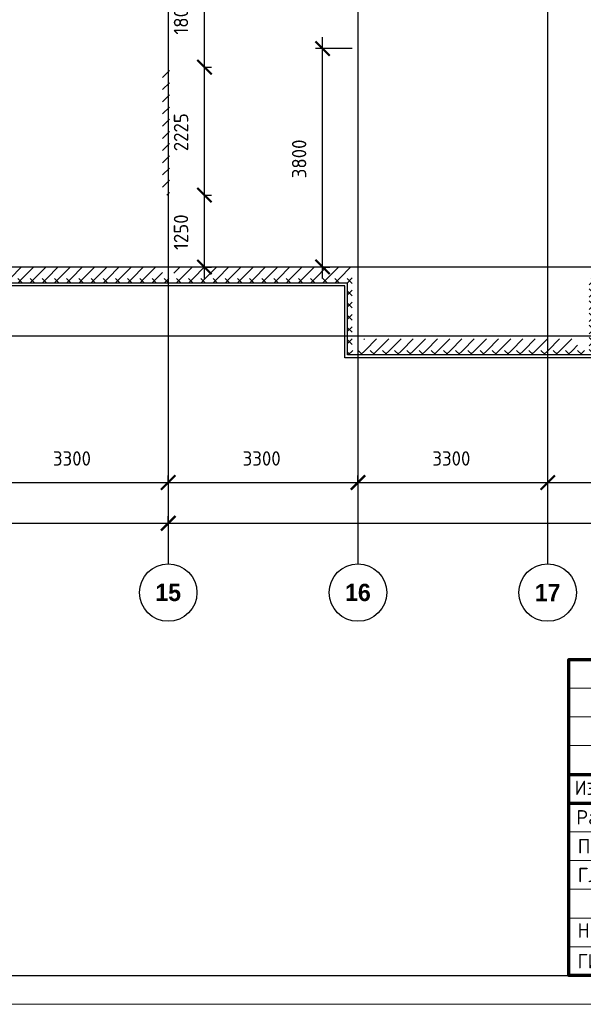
# Model space of a CAD drawing. Header units: millimetres. Extents: x 130535 to 3472113, y -52734 to 121434.
# Tile 11 of 100: x 269484 to 279288, y -52734 to -35607. Entities that reach past the tile are written whole.
import ezdxf
from ezdxf.enums import TextEntityAlignment as Align

# ---------------------------------------------------------------- set-up
doc = ezdxf.new("R2010")
doc.units = ezdxf.units.MM
doc.linetypes.add('______5', pattern=[1.1, 0.8, -0.1, 0.1, -0.1])
doc.linetypes.add('DASHDOT_axis', pattern=[24, 20, -1.5, 1, -1.5])
doc.layers.get('DEFPOINTS').update_dxf_attribs({"color": 1, "lineweight": 0})
for name, color, linetype, lineweight in [('0.15', 252, 'Continuous', 15), ('Standard', 7, 'Continuous', 25), ('Выноски', 20, 'Continuous', 20), ('Общий01', 7, 'Continuous', 13), ('Оси', 40, '______5', 18), ('Размерная линия_ общее', 7, 'Continuous', 18), ('РАЗМЕРЫ', 1, 'Continuous', 9), ('Рамка', 7, 'Continuous', 70), ('Текст', 7, 'Continuous', 25), ('ТОНКИЕ', 7, 'Continuous', 9)]:
    doc.layers.add(name, color=color, linetype=linetype, lineweight=lineweight)
doc.layers.add('Стена_ бетон не несущ.', color=7, linetype='Continuous', lineweight=35, true_color=0xb4b496)
doc.layers.add('Стена_ бетон несущ.', color=7, linetype='Continuous', lineweight=70, true_color=0xb4b496)
doc.layers.add('ТОЛСТЫЕ_ОСНОВНЫЕ', color=6, linetype='Continuous')
doc.styles.add('Century Gothic', font='GOTHIC.TTF')
doc.styles.add('GOST-2.304_Type-B', font='GOST_Common.ttf')
doc.styles.add('ГОСТ', font='isocpeur.TTF')
doc.dimstyles.new('СПДС', dxfattribs={"dimscale": 100, "dimtxt": 2.5, "dimasz": 2.5, "dimexe": 1.25, "dimexo": 0, "dimtad": 1, "dimdec": 0, "dimtxsty": 'GOST-2.304_Type-B', "dimblk": 'ARCHTICK', "dimcen": 2.5, "dimdle": 2, "dimadec": 0, "dimazin": 2, "dimtfac": 0.75, "dimtdec": 0, "dimtmove": 1, "dimatfit": 3, "dimfxl": 1, "dimtolj": 1, "dimarcsym": 1})
pattern_1 = [(45, (387224.73, -49905.4), (-212.132, 212.132), []), (45, (387118.66, -49799.32), (-212.132, 212.132), [])]

# ---------------------------------------------------------------- blocks, each defined once
blk = doc.blocks.new('СЛОЖНЫЙ_ОБЪЕКТ_0')
at = {"layer": 'Standard', "color": 7, "linetype": 'Continuous', "lineweight": 25}
for points, start_tangent, end_tangent in [([(-5.888, 1.589), (-5.939, 1.691), (-5.972, 1.691), (-6.022, 1.617), (-6.064, 1.496), (-6.076, 1.414), (-6.076, 1.373), (-6.09, 1.219), (-6.071, 1.071), (-6.041, 1.003), (-6.009, 0.988), (-5.985, 1.012), (-5.95, 1.047), (-5.922, 1.075), (-5.915, 1.097), (-5.843, 1.207), (-5.798, 1.324), (-5.779, 1.438), (-5.77, 1.604), (-5.809, 1.746), (-5.833, 1.77), (-5.864, 1.752), (-5.885, 1.721), (-5.913, 1.566), (-5.919, 1.492), (-5.925, 1.334), (-5.906, 1.223), (-5.871, 1.161), (-5.807, 1.124), (-5.751, 1.203), (-5.713, 1.262), (-5.692, 1.316), (-5.66, 1.414), (-5.641, 1.525), (-5.625, 1.661), (-5.641, 1.808), (-5.657, 1.824), (-5.667, 1.824), (-5.695, 1.763), (-5.714, 1.672), (-5.725, 1.541), (-5.722, 1.421), (-5.665, 1.291), (-5.617, 1.276), (-5.55, 1.31), (-5.459, 1.426), (-5.4, 1.599), (-5.374, 1.864), (-5.388, 1.981), (-5.406, 1.999), (-5.432, 1.973), (-5.463, 1.934), (-5.509, 1.789), (-5.527, 1.661), (-5.508, 1.54), (-5.457, 1.473), (-5.411, 1.463), (-5.347, 1.501), (-5.271, 1.621), (-5.193, 1.738), (-5.143, 1.879), (-5.113, 2.032), (-5.113, 2.111), (-5.121, 2.138), (-5.14, 2.12), (-5.169, 2.039), (-5.206, 1.924), (-5.241, 1.787), (-5.254, 1.679), (-5.254, 1.582), (-5.237, 1.516), (-5.219, 1.498), (-5.191, 1.482), (-5.154, 1.519), (-5.086, 1.578), (-4.953, 1.776), (-4.759, 2.173), (-4.667, 2.981), (-4.667, 3.227), (-4.687, 3.262), (-4.715, 3.262), (-4.742, 3.235), (-4.777, 3.18), (-4.872, 2.956), (-4.891, 2.749), (-4.921, 2.579), (-4.956, 2.444), (-5.001, 2.097), (-5.045, 1.672), (-5.064, 1.441), (-5.075, 1.334), (-5.055, 1.102), (-5.04, 0.878), (-5.04, 0.777), (-5.052, 0.744), (-5.068, 0.75), (-5.077, 0.776), (-5.092, 0.804), (-5.084, 1.076), (-4.938, 1.346), (-4.909, 1.375), (-4.851, 1.355), (-4.78, 1.355), (-4.616, 1.413)], (-0.169301, 0.985564), (0.921845, 0.387559)), ([(-6.577, 1.472), (-6.789, 1.26), (-6.973, 1.076), (-7.024, 0.851), (-7.024, 0.746), (-6.996, 0.632), (-6.845, 0.434), (-6.702, 0.33), (-6.548, 0.258), (-6.432, 0.258), (-6.35, 0.355), (-6.314, 0.52), (-6.284, 0.767), (-6.284, 1.007), (-6.298, 1.279), (-6.31, 1.543), (-6.302, 2.038), (-6.285, 2.303), (-6.246, 2.371), (-6.174, 2.3), (-6.144, 2.003), (-6.194, 1.851)], (-0.677851, -0.735199), (-0.339746, -0.940517)), ([(-6.181, 2.142), (-6.172, 1.967), (-6.172, 1.841), (-6.18, 1.7), (-6.18, 1.412), (-6.17, 1.216), (-6.17, 1.117), (-6.148, 0.957), (-6.119, 0.827)], (0.06248, -0.998046), (0.223108, -0.974794)), ([(-6.329, 1.089), (-6.3, 1.083), (-6.267, 1.081), (-6.233, 1.097), (-6.195, 1.113), (-6.161, 1.123), (-6.143, 1.143), (-6.118, 1.168)], (0.983291, -0.18204), (0.7365, 0.676437))]:
    blk.add_spline(points, degree=3, dxfattribs=dict(at, start_tangent=start_tangent, end_tangent=end_tangent))
blk = doc.blocks.new('Роспись')
at = {"layer": 'Текст', "color": 4}
blk.add_lwpolyline([(4.18, 0.67), (6.68, 5.03), (5.62, 0.66)], dxfattribs=at)
for points in [[(7.11, 5.14), (7.17, 2.59), (9.02, 5.2), (8.57, 4.35), (6.55, -0.29), (0.19, 1.88), (9.09, 2.02)], [(11.23, 1.12), (12.72, 3.08), (13.28, 5.66), (11.96, 0.97)], [(9.09, 2.02), (9.4, 1.96), (6.15, 0.84), (8.42, 0.77), (8.9, 0.77)], [(8.9, 0.77), (8.97, 0.64), (9.94, 1.16)], [(9.94, 1.16), (9.82, 0.79), (10.85, 0.93)], [(10.85, 0.93), (11.13, 1.44), (11.23, 1.11), (10.92, 0.57), (10.85, 0.93)], [(11.23, 1.12), (11.03, 1.05), (10.98, 1.33), (11.05, 1.41)], [(11.96, 0.97), (12.16, 0.71), (12.34, 1.19), (12.03, 1.14), (11.96, 0.97)]]:
    blk.add_spline(points, degree=3, dxfattribs=at)
blk = doc.blocks.new('11')
at = {"layer": 'Выноски'}
for p, q in [((47989, 66781), (48016, 66806)), ((48016, 66806), (48038, 66823)), ((48038, 66823), (48060, 66786)), ((47885, 66608), (47944, 66700)), ((47944, 66700), (47962, 66737)), ((47962, 66737), (47989, 66781)), ((48060, 66786), (48058, 66769))]:
    blk.add_line(p, q, dxfattribs=at)
blk.add_lwpolyline([(47863, 66761), (47937, 66865), (47843, 66458), (47885, 66564), (47905, 66616), (47954, 66628), (47979, 66606), (47957, 66539), (47937, 66487), (47947, 66458), (47991, 66470), (48051, 66611), (48041, 66569), (48023, 66505), (48023, 66448), (48065, 66448), (48090, 66529), (48110, 66608), (48043, 66369), (47972, 66275), (47954, 66344), (47991, 66389), (48078, 66431), (48142, 66470), (48154, 66441), (48204, 66512), (48246, 66606), (48209, 66455), (48204, 66418), (48295, 66574), (48265, 66463), (48265, 66455), (48312, 66453), (48342, 66529), (48347, 66584), (48337, 66465), (48349, 66453), (48401, 66569), (48443, 66616), (48461, 66678), (48466, 66727), (48436, 66811), (48399, 66754), (48399, 66618), (48389, 66549), (48374, 66507), (48416, 66564), (48441, 66576), (48451, 66524), (48433, 66482), (48419, 66453), (48424, 66428), (48458, 66421)], dxfattribs=at)
blk = doc.blocks.new('A$Cd09756da')
h = blk.add_hatch(color=0)
h.paths.add_polyline_path([(-3363, 1089), (-3590, 1089), (-3962, 809), (-3962, 1089), (-4120, 1089), (-4120, 417), (-3962, 417), (-3962, 712), (-3560, 417), (-3308, 417), (-3809, 772)])
h.paths.add_polyline_path([(-3080, 963), (-2635, 963), (-2635, 417), (-2478, 417), (-2478, 1089), (-2645, 1089), (-3236, 1089), (-3236, 930), (-3236, 417), (-3080, 417)])
h.paths.add_polyline_path([(-1340, 1093), (-1498, 1093), (-1498, 420), (-1340, 420), (-1340, 716), (-938, 420), (-686, 420), (-1187, 776), (-741, 1093), (-968, 1093), (-1340, 813)])
at = {"true_color": 0x5f007f}
blk.add_hatch(color=206, dxfattribs=at).paths.add_polyline_path([(-1629, 1018), (-1631, 1026), (-1634, 1032), (-1638, 1038), (-1641, 1044), (-1644, 1049), (-1649, 1054), (-1653, 1059), (-1657, 1063), (-1662, 1066), (-1668, 1071), (-1674, 1074), (-1681, 1077), (-1688, 1079), (-1696, 1082), (-1703, 1084), (-1721, 1088), (-1741, 1091), (-1762, 1092), (-1786, 1093), (-2187, 1093), (-2210, 1092), (-2231, 1091), (-2251, 1088), (-2268, 1084), (-2276, 1082), (-2284, 1079), (-2291, 1077), (-2297, 1073), (-2303, 1071), (-2310, 1066), (-2315, 1063), (-2319, 1059), (-2323, 1054), (-2327, 1049), (-2331, 1044), (-2335, 1038), (-2337, 1032), (-2340, 1025), (-2343, 1018), (-2345, 1010), (-2348, 994), (-2351, 976), (-2353, 956), (-2353, 934), (-2353, 580), (-2353, 557), (-2351, 537), (-2348, 519), (-2345, 502), (-2343, 495), (-2340, 488), (-2337, 481), (-2335, 474), (-2331, 469), (-2327, 463), (-2323, 459), (-2319, 454), (-2315, 450), (-2309, 446), (-2303, 443), (-2297, 439), (-2291, 436), (-2283, 434), (-2276, 431), (-2268, 429), (-2251, 425), (-2231, 423), (-2209, 421), (-2187, 420), (-1786, 420), (-1762, 421), (-1741, 422), (-1721, 425), (-1704, 428), (-1696, 431), (-1688, 433), (-1681, 436), (-1674, 439), (-1668, 442), (-1662, 446), (-1657, 450), (-1653, 454), (-1649, 458), (-1644, 463), (-1641, 468), (-1638, 474), (-1634, 481), (-1631, 487), (-1629, 495), (-1626, 502), (-1623, 519), (-1620, 537), (-1619, 557), (-1618, 580), (-1618, 691), (-1775, 691), (-1775, 600), (-1775, 594), (-1776, 588), (-1777, 582), (-1779, 577), (-1781, 572), (-1783, 568), (-1786, 564), (-1789, 560), (-1792, 557), (-1797, 554), (-1801, 552), (-1806, 550), (-1811, 548), (-1817, 548), (-1824, 547), (-1830, 546), (-2153, 546), (-2159, 547), (-2164, 548), (-2168, 550), (-2172, 552), (-2176, 555), (-2180, 557), (-2183, 561), (-2186, 565), (-2189, 569), (-2191, 573), (-2193, 578), (-2194, 583), (-2196, 593), (-2197, 602), (-2197, 925), (-2197, 931), (-2196, 936), (-2195, 941), (-2193, 946), (-2192, 950), (-2190, 954), (-2187, 957), (-2185, 961), (-2181, 963), (-2178, 966), (-2173, 968), (-2169, 970), (-2164, 971), (-2160, 972), (-2154, 972), (-2149, 972), (-1830, 972), (-1824, 972), (-1817, 972), (-1812, 970), (-1807, 969), (-1802, 967), (-1797, 965), (-1793, 961), (-1790, 958), (-1786, 954), (-1783, 950), (-1781, 946), (-1779, 941), (-1777, 936), (-1776, 931), (-1775, 925), (-1775, 918), (-1775, 844), (-1618, 844), (-1618, 934), (-1619, 956), (-1620, 976), (-1623, 994), (-1627, 1010)])
at = {"color": 0, "lineweight": 0}
for points in [[(-4120, 417), (-4120, 1089), (-3962, 1089), (-3962, 809), (-3590, 1089), (-3363, 1089), (-3809, 772), (-3308, 417), (-3560, 417), (-3962, 712), (-3962, 417), (-4120, 417)], [(-3080, 417), (-3080, 963), (-2635, 963), (-2635, 417), (-2478, 417), (-2478, 1089), (-2645, 1089), (-3236, 1089), (-3236, 930), (-3236, 417), (-3080, 417)], [(-1498, 420), (-1498, 1093), (-1340, 1093), (-1340, 813), (-968, 1093), (-741, 1093), (-1187, 776), (-686, 420), (-938, 420), (-1340, 716), (-1340, 420), (-1498, 420)]]:
    blk.add_lwpolyline(points, close=True, dxfattribs=at)
at = {"lineweight": 35}
blk.add_lwpolyline([(-13508, 523), (-13547, 578), (-13600, 632), (-13677, 670), (-13759, 693), (-13818, 702), (-13912, 702), (-14016, 676), (-14099, 633), (-14147, 575), (-14180, 499), (-14196, 424), (-14178, 345), (-14125, 271), (-14070, 216), (-14013, 165), (-13943, 121), (-13865, 83), (-13793, 64), (-13740, 64), (-13666, 78), (-13601, 136), (-13593, 202), (-13604, 266), (-13651, 344), (-13699, 405), (-13737, 443), (-13779, 503), (-13800, 532), (-13813, 569), (-13820, 591), (-13820, 601), (-13802, 592), (-13787, 577), (-13771, 554), (-13766, 528), (-13766, 443), (-13775, 355), (-13799, 285), (-13814, 219), (-13841, 149)], dxfattribs=at)
at = {"layer": 'Рамка'}
for p, q in [((-17500, 3000), (-17500, 5500)), ((-16500, 0), (-16500, 5500)), ((-15500, 3000), (-15500, 5500)), ((-14500, 0), (-14500, 5500)), ((-14500, 5500), (-14500, 0)), ((-13000, 5500), (-13000, 0)), ((-13000, 0), (-13000, 5500)), ((-12000, 5500), (-12000, 0)), ((-12000, 4500), (0, 4500)), ((-18500, 3500), (-12000, 3500)), ((-18500, 3000), (0, 3000)), ((-5000, 3000), (-5000, 0)), ((-3500, 3000), (-3500, 1500)), ((-2000, 3000), (-2000, 1500)), ((-5000, 2500), (0, 2500)), ((-5000, 2500), (0, 2500)), ((-12000, 1500), (0, 1500))]:
    blk.add_line(p, q, dxfattribs=at)
at = {"layer": 'Рамка', "lineweight": 15}
for p, q in [((-18500, 5000), (-12000, 5000)), ((-18500, 4500), (-12000, 4500)), ((-18500, 4000), (-12000, 4000)), ((-18500, 2500), (-12000, 2500)), ((-18500, 2000), (-12000, 2000)), ((-18500, 1500), (-12000, 1500)), ((-18500, 1000), (-12000, 1000)), ((-18500, 500), (-12000, 500))]:
    blk.add_line(p, q, dxfattribs=at)
at = {"layer": 'Рамка'}
blk.add_lwpolyline([(0, 0), (-18500, 0), (-18500, 5500), (0, 5500)], close=True, dxfattribs=at)
at = {"color": 18, "true_color": 0x000000, "xscale": 100, "yscale": 100, "zscale": 100}
for p in [(-14508, 2045), (-14508, 1545)]:
    blk.add_blockref('Роспись', p, dxfattribs=at)
at = {"layer": '0.15', "xscale": 462, "yscale": 462, "zscale": 462, "rotation": 339.9822667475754}
blk.add_blockref('СЛОЖНЫЙ_ОБЪЕКТ_0', (-11452, -669), dxfattribs=at)
at = {"layer": 'Выноски'}
blk.add_blockref('11', (-62024, -63871), dxfattribs=at)
at = {"color": 7, "style": 'ГОСТ'}
for s, p in [('Разраб', (-18371, 2627)), ('.', (-17258, 2627))]:
    blk.add_text(s, height=250, dxfattribs=at).set_placement(p)
at = {"layer": 'РАЗМЕРЫ', "color": 7, "char_height": 250, "attachment_point": 4, "style": 'ГОСТ'}
for s, insert in [('{\\C256;Куликов}', (-16371, 2734)), ('Пров.', (-18346, 2215)), ('Углов', (-16371, 2234)), ('Гл. спец.', (-18346, 1715)), ('Углов', (-16371, 1734))]:
    blk.add_mtext_dynamic_manual_height_columns(s, width=2000, gutter_width=1250, heights=[0], dxfattribs=dict(at, insert=insert))
at = {"layer": 'РАЗМЕРЫ', "color": 7, "linetype": 'Continuous', "char_height": 250, "width": 2000, "attachment_point": 4, "style": 'GOST-2.304_Type-B'}
for s, insert in [(' Н.  контр.', (-18500, 750)), (' Михалицын', (-16500, 750)), (' ГИП', (-18500, 250)), ('Патрушев', (-16394, 255))]:
    blk.add_mtext(s, dxfattribs=dict(at, insert=insert))
at = {"layer": 'Текст', "color": 7, "style": 'ГОСТ'}
blk.add_text('23-16-КЖ8.2', height=500, dxfattribs=at).set_placement((-6003, 5019), align=Align.MIDDLE_CENTER)
at = {"layer": 'Текст', "color": 7, "style": 'GOST-2.304_Type-B'}
for s, p in [('Изм.', (-18400, 3141)), ('Кол.уч.', (-17490, 3143)), ('Лист', (-16298, 3139)), ('N док.', (-15435, 3141)), ('Подпись', (-14340, 3127)), ('Дата', (-12920, 3127)), ('Стадия', (-4850, 2640)), ('Лист', (-3100, 2640)), ('Листов', (-1508, 2640)), ('Р', (-4328, 1863))]:
    blk.add_text(s, height=250, dxfattribs=at).set_placement(p)
at = {"layer": 'Текст', "color": 7, "linetype": 'Continuous', "lineweight": 0, "char_height": 250, "attachment_point": 5, "style": 'GOST-2.304_Type-B'}
for s, insert, width in [('Многоквартирный жилой дом по адресу:\\PМосковская область, городской округ Звенигород, район "Восточный", микрорайон 2', (-6000, 3750), 12000), ('Корпус 2', (-8500, 2250), 7000)]:
    blk.add_mtext(s, dxfattribs=dict(at, insert=insert, width=width))
blk = doc.blocks.new('*U26')
at = {"layer": 'ТОЛСТЫЕ_ОСНОВНЫЕ', "color": 6}
blk.add_lwpolyline([(20, 5), (836, 5), (836, 589), (20, 589)], close=True, dxfattribs=at)
at = {"layer": 'ТОНКИЕ'}
blk.add_lwpolyline([(0, 0), (841, 0), (841, 594), (0, 594)], close=True, dxfattribs=at)
blk = doc.blocks.new('_ArchTick')
at = {"color": 0, "linetype": 'ByBlock', "const_width": 0.15}
blk.add_lwpolyline([(-0.5, -0.5), (0.5, 0.5)], dxfattribs=at)
blk = doc.blocks.new('*D160')
at = {"layer": 'DEFPOINTS', "color": 0, "linetype": 'Continuous', "lineweight": 0, "transparency": 16777216}
for p in [(274753, -36109), (275268, -36109), (274753, -39909)]:
    blk.add_point(p, dxfattribs=at)
at = {"layer": 'Размерная линия_ общее', "color": 0, "linetype": 'Continuous', "lineweight": -2, "transparency": 16777216}
for p, q in [((274753, -40109), (274753, -35909)), ((275268, -36109), (274628, -36109)), ((274753, -39909), (274878, -39909))]:
    blk.add_line(p, q, dxfattribs=at)
at = {"layer": 'Размерная линия_ общее', "color": 0, "linetype": 'Continuous', "lineweight": -2, "transparency": 16777216, "xscale": 250, "yscale": 250, "zscale": 250}
for p, rotation in [((274753, -36109), 90), ((274753, -39909), 270)]:
    blk.add_blockref('_ArchTick', p, dxfattribs=dict(at, rotation=rotation))
at = {"layer": 'Размерная линия_ общее', "color": 0, "linetype": 'Continuous', "lineweight": 13, "transparency": 16777216, "insert": (274345, -38028), "char_height": 250, "width": 65.43, "attachment_point": 5, "rotation": 90, "style": 'GOST-2.304_Type-B'}
blk.add_mtext('\\A1;3800', dxfattribs=at)
blk = doc.blocks.new('*D164')
at = {"layer": 'DEFPOINTS', "color": 0, "linetype": 'Continuous', "lineweight": 0, "transparency": 16777216}
for p in [(272698, -38659), (272698, -38659), (272698, -39909)]:
    blk.add_point(p, dxfattribs=at)
at = {"layer": 'Размерная линия_ общее', "color": 0, "linetype": 'Continuous', "lineweight": -2, "transparency": 16777216}
for p, q in [((272698, -40109), (272698, -38459)), ((272698, -38659), (272823, -38659)), ((272698, -39909), (272823, -39909))]:
    blk.add_line(p, q, dxfattribs=at)
at = {"layer": 'Размерная линия_ общее', "color": 0, "linetype": 'Continuous', "lineweight": -2, "transparency": 16777216, "xscale": 250, "yscale": 250, "zscale": 250}
for p, rotation in [((272698, -38659), 90), ((272698, -39909), 270)]:
    blk.add_blockref('_ArchTick', p, dxfattribs=dict(at, rotation=rotation))
at = {"layer": 'Размерная линия_ общее', "color": 0, "linetype": 'Continuous', "lineweight": 13, "transparency": 16777216, "insert": (272290, -39303), "char_height": 250, "width": 65.43, "attachment_point": 5, "rotation": 90, "style": 'GOST-2.304_Type-B'}
blk.add_mtext('\\A1;1250', dxfattribs=at)
blk = doc.blocks.new('*D165')
at = {"layer": 'DEFPOINTS', "color": 0, "linetype": 'Continuous', "lineweight": 0, "transparency": 16777216}
for p in [(272698, -36434), (272698, -36434), (272698, -38659)]:
    blk.add_point(p, dxfattribs=at)
at = {"layer": 'Размерная линия_ общее', "color": 0, "linetype": 'Continuous', "lineweight": -2, "transparency": 16777216}
for p, q in [((272698, -38859), (272698, -36234)), ((272698, -36434), (272823, -36434)), ((272698, -38659), (272823, -38659))]:
    blk.add_line(p, q, dxfattribs=at)
at = {"layer": 'Размерная линия_ общее', "color": 0, "linetype": 'Continuous', "lineweight": -2, "transparency": 16777216, "xscale": 250, "yscale": 250, "zscale": 250}
for p, rotation in [((272698, -36434), 90), ((272698, -38659), 270)]:
    blk.add_blockref('_ArchTick', p, dxfattribs=dict(at, rotation=rotation))
at = {"layer": 'Размерная линия_ общее', "color": 0, "linetype": 'Continuous', "lineweight": 13, "transparency": 16777216, "insert": (272290, -37564), "char_height": 250, "width": 65.43, "attachment_point": 5, "rotation": 90, "style": 'GOST-2.304_Type-B'}
blk.add_mtext('\\A1;2225', dxfattribs=at)
blk = doc.blocks.new('*D166')
at = {"layer": 'DEFPOINTS', "color": 0, "linetype": 'Continuous', "lineweight": 0, "transparency": 16777216}
for p in [(272698, -34634), (272698, -34634), (272698, -36434)]:
    blk.add_point(p, dxfattribs=at)
at = {"layer": 'Размерная линия_ общее', "color": 0, "linetype": 'Continuous', "lineweight": -2, "transparency": 16777216}
for p, q in [((272698, -36634), (272698, -34434)), ((272698, -34634), (272823, -34634)), ((272698, -36434), (272823, -36434))]:
    blk.add_line(p, q, dxfattribs=at)
at = {"layer": 'Размерная линия_ общее', "color": 0, "linetype": 'Continuous', "lineweight": -2, "transparency": 16777216, "xscale": 250, "yscale": 250, "zscale": 250}
for p, rotation in [((272698, -34634), 90), ((272698, -36434), 270)]:
    blk.add_blockref('_ArchTick', p, dxfattribs=dict(at, rotation=rotation))
at = {"layer": 'Размерная линия_ общее', "color": 0, "linetype": 'Continuous', "lineweight": 13, "transparency": 16777216, "insert": (272290, -35553), "char_height": 250, "width": 65.43, "attachment_point": 5, "rotation": 90, "style": 'GOST-2.304_Type-B'}
blk.add_mtext('\\A1;1800', dxfattribs=at)
blk = doc.blocks.new('NSY101')
at = {"color": 0, "linetype": 'ByBlock', "lineweight": -2}
blk.add_circle((0, 0), 0.05, dxfattribs=at)
blk = doc.blocks.new('СЛОЖНЫЙ_ОБЪЕКТ_68')
at = {"layer": 'Оси', "color": 16, "linetype": 'Continuous', "lineweight": 25, "transparency": 33554687, "xscale": 9.999999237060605, "yscale": 9.999999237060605, "zscale": 9.999999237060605}
blk.add_blockref('NSY101', (-115.165, 1.401), dxfattribs=at)
at = {"layer": 'Оси', "color": 16, "linetype": 'Continuous', "lineweight": 25, "transparency": 33554687, "insert": (-115.165, 1.401), "char_height": 0.3, "width": 0.62, "attachment_point": 5, "style": 'Century Gothic'}
blk.add_mtext('\\A1;{\\fCentury Gothic|i0|b1;\\H0.300000;\\W1.000000;\\C16;15}\\P', dxfattribs=at)
blk = doc.blocks.new('СЛОЖНЫЙ_ОБЪЕКТ_69')
at = {"layer": 'Оси', "color": 16, "linetype": 'Continuous', "lineweight": 25, "transparency": 33554687, "xscale": 9.999999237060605, "yscale": 9.999999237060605, "zscale": 9.999999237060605}
blk.add_blockref('NSY101', (-111.865, 1.401), dxfattribs=at)
at = {"layer": 'Оси', "color": 16, "linetype": 'Continuous', "lineweight": 25, "transparency": 33554687, "insert": (-111.865, 1.401), "char_height": 0.3, "width": 0.62, "attachment_point": 5, "style": 'Century Gothic'}
blk.add_mtext('\\A1;{\\fCentury Gothic|i0|b1;\\H0.300000;\\W1.000000;\\C16;16}\\P', dxfattribs=at)
blk = doc.blocks.new('СЛОЖНЫЙ_ОБЪЕКТ_70')
at = {"layer": 'Оси', "color": 16, "linetype": 'Continuous', "lineweight": 25, "transparency": 33554687, "xscale": 9.999999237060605, "yscale": 9.999999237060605, "zscale": 9.999999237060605}
blk.add_blockref('NSY101', (-108.565, 1.401), dxfattribs=at)
at = {"layer": 'Оси', "color": 16, "linetype": 'Continuous', "lineweight": 25, "transparency": 33554687, "insert": (-108.565, 1.401), "char_height": 0.3, "width": 0.62, "attachment_point": 5, "style": 'Century Gothic'}
blk.add_mtext('\\A1;{\\fCentury Gothic|i0|b1;\\H0.300000;\\W1.000000;\\C16;17}\\P', dxfattribs=at)
blk = doc.blocks.new('*D174')
at = {"layer": 'DEFPOINTS', "color": 0, "linetype": 'Continuous', "lineweight": 0, "transparency": 16777216}
for p in [(251028, -44366), (272068, -44366), (272068, -44366)]:
    blk.add_point(p, dxfattribs=at)
at = {"layer": 'Оси', "color": 0, "linetype": 'Continuous', "lineweight": -2, "transparency": 16777216}
for p, q in [((251028, -44366), (251028, -44241)), ((272068, -44366), (272068, -44241)), ((250828, -44366), (272268, -44366))]:
    blk.add_line(p, q, dxfattribs=at)
at = {"layer": 'Оси', "color": 0, "linetype": 'Continuous', "lineweight": -2, "transparency": 16777216, "xscale": 250, "yscale": 250, "zscale": 250, "rotation": 180}
blk.add_blockref('_ArchTick', (251028, -44366), dxfattribs=at)
at = {"layer": 'Оси', "color": 0, "linetype": 'Continuous', "lineweight": -2, "transparency": 16777216, "xscale": 250, "yscale": 250, "zscale": 250}
blk.add_blockref('_ArchTick', (272068, -44366), dxfattribs=at)
at = {"layer": 'Оси', "color": 0, "linetype": 'Continuous', "lineweight": 13, "transparency": 16777216, "insert": (260798, -44178), "char_height": 250, "width": 104.17, "attachment_point": 5, "style": 'GOST-2.304_Type-B'}
blk.add_mtext('\\A1;21040', dxfattribs=at)
blk = doc.blocks.new('*D175')
at = {"layer": 'DEFPOINTS', "color": 0, "linetype": 'Continuous', "lineweight": 0, "transparency": 16777216}
for p in [(272068, -44366), (293108, -44366), (293108, -44366)]:
    blk.add_point(p, dxfattribs=at)
at = {"layer": 'РАЗМЕРЫ', "color": 0, "linetype": 'Continuous', "lineweight": -2, "transparency": 16777216}
for p, q in [((272068, -44366), (272068, -44241)), ((293108, -44366), (293108, -44241)), ((271868, -44366), (293308, -44366))]:
    blk.add_line(p, q, dxfattribs=at)
at = {"layer": 'РАЗМЕРЫ', "color": 0, "linetype": 'Continuous', "lineweight": -2, "transparency": 16777216, "xscale": 250, "yscale": 250, "zscale": 250, "rotation": 180}
blk.add_blockref('_ArchTick', (272068, -44366), dxfattribs=at)
at = {"layer": 'РАЗМЕРЫ', "color": 0, "linetype": 'Continuous', "lineweight": -2, "transparency": 16777216, "xscale": 250, "yscale": 250, "zscale": 250}
blk.add_blockref('_ArchTick', (293108, -44366), dxfattribs=at)
at = {"layer": 'РАЗМЕРЫ', "color": 0, "linetype": 'Continuous', "lineweight": 0, "transparency": 16777216, "insert": (281881, -44178), "char_height": 250, "width": 104.17, "attachment_point": 5, "style": 'GOST-2.304_Type-B'}
blk.add_mtext('\\A1;21040', dxfattribs=at)
blk = doc.blocks.new('*D148')
at = {"layer": 'DEFPOINTS', "color": 0, "linetype": 'Continuous', "lineweight": 0, "transparency": 16777216}
for p in [(268768, -43658), (272068, -43658), (272068, -43658)]:
    blk.add_point(p, dxfattribs=at)
at = {"layer": 'Оси', "color": 0, "linetype": 'Continuous', "lineweight": -2, "transparency": 16777216}
for p, q in [((268568, -43658), (272268, -43658)), ((268768, -43658), (268768, -43533)), ((272068, -43658), (272068, -43533))]:
    blk.add_line(p, q, dxfattribs=at)
at = {"layer": 'Оси', "color": 0, "linetype": 'Continuous', "lineweight": -2, "transparency": 16777216, "xscale": 250, "yscale": 250, "zscale": 250, "rotation": 180}
blk.add_blockref('_ArchTick', (268768, -43658), dxfattribs=at)
at = {"layer": 'Оси', "color": 0, "linetype": 'Continuous', "lineweight": -2, "transparency": 16777216, "xscale": 250, "yscale": 250, "zscale": 250}
blk.add_blockref('_ArchTick', (272068, -43658), dxfattribs=at)
at = {"layer": 'Оси', "color": 0, "linetype": 'Continuous', "lineweight": 13, "transparency": 16777216, "insert": (270393, -43239), "char_height": 250, "width": 83.33, "attachment_point": 5, "style": 'GOST-2.304_Type-B'}
blk.add_mtext('\\A1;3300', dxfattribs=at)
blk = doc.blocks.new('*D149')
at = {"layer": 'DEFPOINTS', "color": 0, "linetype": 'Continuous', "lineweight": 0, "transparency": 16777216}
for p in [(272068, -43658), (275368, -43658), (275368, -43658)]:
    blk.add_point(p, dxfattribs=at)
at = {"layer": 'РАЗМЕРЫ', "color": 0, "linetype": 'Continuous', "lineweight": -2, "transparency": 16777216}
for p, q in [((271868, -43658), (275568, -43658)), ((272068, -43658), (272068, -43533)), ((275368, -43658), (275368, -43533))]:
    blk.add_line(p, q, dxfattribs=at)
at = {"layer": 'РАЗМЕРЫ', "color": 0, "linetype": 'Continuous', "lineweight": -2, "transparency": 16777216, "xscale": 250, "yscale": 250, "zscale": 250, "rotation": 180}
blk.add_blockref('_ArchTick', (272068, -43658), dxfattribs=at)
at = {"layer": 'РАЗМЕРЫ', "color": 0, "linetype": 'Continuous', "lineweight": -2, "transparency": 16777216, "xscale": 250, "yscale": 250, "zscale": 250}
blk.add_blockref('_ArchTick', (275368, -43658), dxfattribs=at)
at = {"layer": 'РАЗМЕРЫ', "color": 0, "linetype": 'Continuous', "lineweight": 0, "transparency": 16777216, "insert": (273693, -43239), "char_height": 250, "width": 83.33, "attachment_point": 5, "style": 'GOST-2.304_Type-B'}
blk.add_mtext('\\A1;3300', dxfattribs=at)
blk = doc.blocks.new('*D150')
at = {"layer": 'DEFPOINTS', "color": 0, "linetype": 'Continuous', "lineweight": 0, "transparency": 16777216}
for p in [(275368, -43658), (278668, -43658), (278668, -43658)]:
    blk.add_point(p, dxfattribs=at)
at = {"layer": 'РАЗМЕРЫ', "color": 0, "linetype": 'Continuous', "lineweight": -2, "transparency": 16777216}
for p, q in [((275168, -43658), (278868, -43658)), ((275368, -43658), (275368, -43533)), ((278668, -43658), (278668, -43533))]:
    blk.add_line(p, q, dxfattribs=at)
at = {"layer": 'РАЗМЕРЫ', "color": 0, "linetype": 'Continuous', "lineweight": -2, "transparency": 16777216, "xscale": 250, "yscale": 250, "zscale": 250, "rotation": 180}
blk.add_blockref('_ArchTick', (275368, -43658), dxfattribs=at)
at = {"layer": 'РАЗМЕРЫ', "color": 0, "linetype": 'Continuous', "lineweight": -2, "transparency": 16777216, "xscale": 250, "yscale": 250, "zscale": 250}
blk.add_blockref('_ArchTick', (278668, -43658), dxfattribs=at)
at = {"layer": 'РАЗМЕРЫ', "color": 0, "linetype": 'Continuous', "lineweight": 0, "transparency": 16777216, "insert": (276993, -43239), "char_height": 250, "width": 83.33, "attachment_point": 5, "style": 'GOST-2.304_Type-B'}
blk.add_mtext('\\A1;3300', dxfattribs=at)
blk = doc.blocks.new('*D151')
at = {"layer": 'DEFPOINTS', "color": 0, "linetype": 'Continuous', "lineweight": 0, "transparency": 16777216}
for p in [(278668, -43658), (282588, -43658), (282588, -43658)]:
    blk.add_point(p, dxfattribs=at)
at = {"layer": 'РАЗМЕРЫ', "color": 0, "linetype": 'Continuous', "lineweight": -2, "transparency": 16777216}
for p, q in [((278468, -43658), (282788, -43658)), ((278668, -43658), (278668, -43533)), ((282588, -43658), (282588, -43533))]:
    blk.add_line(p, q, dxfattribs=at)
at = {"layer": 'РАЗМЕРЫ', "color": 0, "linetype": 'Continuous', "lineweight": -2, "transparency": 16777216, "xscale": 250, "yscale": 250, "zscale": 250, "rotation": 180}
blk.add_blockref('_ArchTick', (278668, -43658), dxfattribs=at)
at = {"layer": 'РАЗМЕРЫ', "color": 0, "linetype": 'Continuous', "lineweight": -2, "transparency": 16777216, "xscale": 250, "yscale": 250, "zscale": 250}
blk.add_blockref('_ArchTick', (282588, -43658), dxfattribs=at)
at = {"layer": 'РАЗМЕРЫ', "color": 0, "linetype": 'Continuous', "lineweight": 0, "transparency": 16777216, "insert": (280603, -43239), "char_height": 250, "width": 83.33, "attachment_point": 5, "style": 'GOST-2.304_Type-B'}
blk.add_mtext('\\A1;3920', dxfattribs=at)

msp = doc.modelspace()

# ---------------------------------------------------------------- hatches: boundary and pattern name
at = {"layer": 'Общий01', "linetype": 'Continuous', "lineweight": 13, "transparency": 33554687}
h = msp.add_hatch(dxfattribs=at)
h.set_pattern_fill('__________6', scale=100, style=0, pattern_type=2)
h.set_pattern_definition([(45, (387224.73, -49905.39), (-106.06602, 106.06602), []), (135, (387224.73, -49905.39), (-106.06602, -106.06602), [])])
h.paths.add_polyline_path([(268947.8, -41438.5), (268947.8, -40188.5), (275187.8, -40188.5), (275187.8, -41438.5), (279467.8, -41438.5), (279467.8, -40188.5), (285707.8, -40188.5), (285707.8, -41438.5), (286547.8, -41438.5), (286547.8, -41358.5), (285787.8, -41358.5), (285787.8, -40108.5), (279387.8, -40108.5), (279387.8, -41358.5), (275267.8, -41358.5), (275267.8, -40108.5), (268867.8, -40108.5), (268867.8, -41358.5), (268107.8, -41358.5), (268107.8, -41438.5)], flags=0)
at = {"layer": 'Стена_ бетон не несущ.', "linetype": 'Continuous', "lineweight": 35, "transparency": 33554687}
h = msp.add_hatch(dxfattribs=at)
h.set_pattern_fill('__________301', scale=100, style=0, pattern_type=2)
h.set_pattern_definition(pattern_1)
h.paths.add_polyline_path([(272087.8, -38658.5), (272087.8, -36433.5), (271967.8, -36433.5), (271967.8, -38658.5)], flags=0)
at = {"layer": 'Стена_ бетон несущ.', "linetype": 'Continuous', "lineweight": 35, "transparency": 33554687}
h = msp.add_hatch(dxfattribs=at)
h.set_pattern_fill('__________5', scale=100, style=0, pattern_type=2)
h.set_pattern_definition(pattern_1)
h.paths.add_polyline_path([(268867.8, -40108.5), (271967.8, -40108.5), (271967.8, -39908.5), (268867.8, -39908.5)], flags=0)
h = msp.add_hatch(dxfattribs=at)
h.set_pattern_fill('__________5', scale=100, style=0, pattern_type=2)
h.set_pattern_definition(pattern_1)
h.paths.add_polyline_path([(275267.8, -39908.5), (272167.8, -39908.5), (272167.8, -40108.5), (275267.8, -40108.5)], flags=0)
h = msp.add_hatch(dxfattribs=at)
h.set_pattern_fill('__________5', scale=100, style=0, pattern_type=2)
h.set_pattern_definition(pattern_1)
h.paths.add_polyline_path([(275467.8, -41358.5), (279187.8, -41358.5), (279187.8, -41158.5), (275467.8, -41158.5)], flags=0)

# ---------------------------------------------------------------- linework, layer by layer
at = {"color": 7, "linetype": 'DASHDOT_axis'}
for p, q in [((272067.8, -24555.5), (272067.8, -45070.9)), ((275367.8, -24555.5), (275367.8, -45070.9)), ((278667.8, -24555.5), (278667.8, -45070.9)), ((217262.6, -39908.5), (295644.3, -39908.5)), ((217262.6, -41108.5), (295644.3, -41108.5))]:
    msp.add_line(p, q, dxfattribs=at)
at = {"layer": 'Общий01', "color": 7, "linetype": 'Continuous', "lineweight": 25, "transparency": 33554687}
for p, q in [((275187.8, -40188.5), (268947.8, -40188.5)), ((275137.8, -40238.5), (268997.8, -40238.5)), ((275137.8, -41488.5), (275137.8, -40238.5)), ((275187.8, -41438.5), (275187.8, -40188.5)), ((279467.8, -41438.5), (275187.8, -41438.5)), ((279517.8, -41488.5), (275137.8, -41488.5))]:
    msp.add_line(p, q, dxfattribs=at)

# ---------------------------------------------------------------- block references
at = {"color": 7, "xscale": 100, "yscale": 100, "zscale": 100}
msp.add_blockref('*U26', (213936.3, -52733.6), dxfattribs=at)
at = {"color": 7, "lineweight": 50, "ltscale": 100}
msp.add_blockref('A$Cd09756da', (297536.3, -52233.6), dxfattribs=at)
at = {"layer": 'Оси', "color": 7, "linetype": 'Continuous', "lineweight": 25, "transparency": 33554687, "xscale": 1000, "yscale": 1000, "zscale": 1000}
for name in ['СЛОЖНЫЙ_ОБЪЕКТ_68', 'СЛОЖНЫЙ_ОБЪЕКТ_69', 'СЛОЖНЫЙ_ОБЪЕКТ_70']:
    msp.add_blockref(name, (387232.5, -46972.2), dxfattribs=at)

# ---------------------------------------------------------------- dimensions: what is measured, and where the dimension line sits
at = {"layer": 'Оси', "color": 7, "linetype": 'Continuous', "lineweight": 13, "transparency": 33554687}
dim = msp.add_linear_dim(base=(272067.8, -43658.1), p1=(268767.8, -43658.1), p2=(272067.8, -43658.1), dimstyle='СПДС', override={"dimtxt": 2.5, "dimgap": 0.625}, dxfattribs=at)
dim.commit()
dim.dimension.update_dxf_attribs({"geometry": '*D148', "text_midpoint": (270392.6, -43426.9), "dimtype": 160})
dim = msp.add_linear_dim(base=(272067.8, -44365.5), p1=(251027.8, -44365.5), p2=(272067.8, -44365.5), dimstyle='СПДС', dxfattribs=at)
dim.commit()
dim.dimension.update_dxf_attribs({"geometry": '*D174', "text_midpoint": (260797.7, -44365.5), "dimtype": 160})
at = {"layer": 'Размерная линия_ общее', "color": 7, "linetype": 'Continuous', "lineweight": 13, "transparency": 33554687}
for base, p1, p2, picture, middle in [((272698.1, -34633.5), (272698.1, -36433.5), (272698.1, -34633.5), '*D166', (272477.8, -35553.3)), ((274752.5, -36108.5), (274752.5, -39908.5), (275267.8, -36108.5), '*D160', (274532.3, -38028.3)), ((272698.1, -36433.5), (272698.1, -38658.5), (272698.1, -36433.5), '*D165', (272477.8, -37564.4)), ((272698.1, -38658.5), (272698.1, -39908.5), (272698.1, -38658.5), '*D164', (272477.8, -39303.3))]:
    dim = msp.add_linear_dim(base=base, p1=p1, p2=p2, angle=90, dimstyle='СПДС', override={"dimtxt": 2.5, "dimgap": 0.625}, dxfattribs=at)
    dim.commit()
    dim.dimension.update_dxf_attribs({"geometry": picture, "text_midpoint": middle, "dimtype": 160})
at = {"layer": 'РАЗМЕРЫ', "color": 7, "linetype": 'Continuous', "lineweight": 0}
for base, p1, p2, picture, middle in [((275367.8, -43658.1), (272067.8, -43658.1), (275367.8, -43658.1), '*D149', (273692.6, -43426.9)), ((278667.8, -43658.1), (275367.8, -43658.1), (278667.8, -43658.1), '*D150', (276992.6, -43426.9)), ((282587.8, -43658.1), (278667.8, -43658.1), (282587.8, -43658.1), '*D151', (280602.6, -43426.9))]:
    dim = msp.add_linear_dim(base=base, p1=p1, p2=p2, dimstyle='СПДС', override={"dimtxt": 2.5, "dimgap": 0.625}, dxfattribs=at)
    dim.commit()
    dim.dimension.update_dxf_attribs({"geometry": picture, "text_midpoint": middle, "dimtype": 160})
dim = msp.add_linear_dim(base=(293107.8, -44365.5), p1=(272067.8, -44365.5), p2=(293107.8, -44365.5), dimstyle='СПДС', dxfattribs=at)
dim.commit()
dim.dimension.update_dxf_attribs({"geometry": '*D175', "text_midpoint": (281880.9, -44365.5), "dimtype": 160})

doc.saveas('drawing.dxf')
